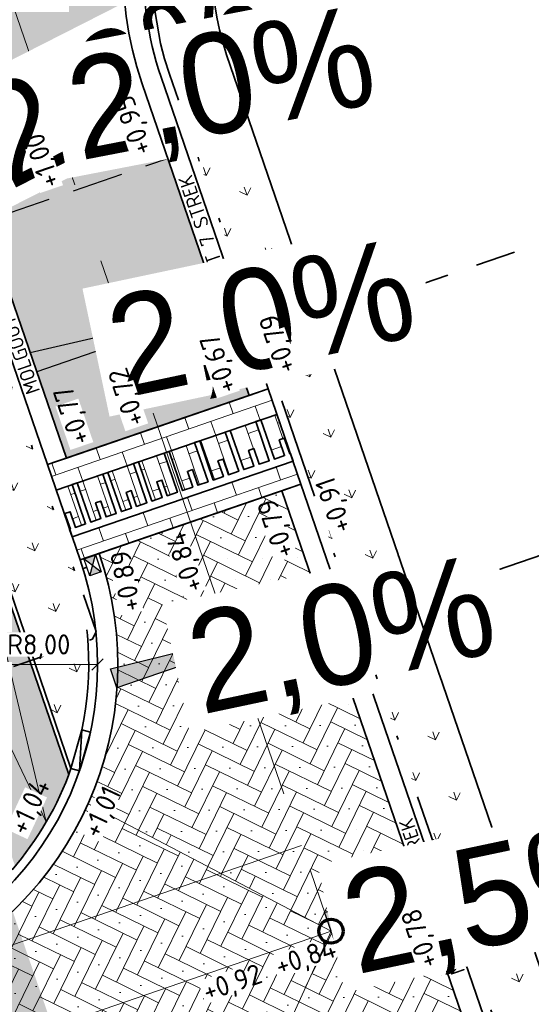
# Model space of a CAD drawing. Header units: metres. Extents: x 264779 to 275389, y 575281 to 580396.
# Tile 156 of 174: x 265500 to 265513, y 577029 to 577053. Entities that reach past the tile are written whole.
import ezdxf
from ezdxf.enums import TextEntityAlignment as Align

# ---------------------------------------------------------------- set-up
doc = ezdxf.new("R2018")
doc.units = ezdxf.units.M
doc.set_wipeout_variables(frame=1)
for name, pattern in [('AM-AS', [16, 10, -2, 2, -2]), ('B-WE-RI-HWA_HUISAANSLUITING_PVC_125-G', [10, 3.25, -0.75, 1.25, -0.75, 1.25, -0.75, 1.25, -0.75]), ('B-WE-VH-KANTOPSLUITING_OPSLUITBAND_[AFMETINGEN1]-G', [10, 5.5, -0.875, 0, -0.875, 1, -0.875, 0, -0.875]), ('B-WE-VH-KANTOPSLUITING_TROTTOIRBAND_RWS_[AFMETINGEN1]-G', [10, 2.5, -1.5, 0, -1.5, 0, -1.5, 0, -1.5, 0, -1.5]), ('DASHED', [19.049999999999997, 12.7, -6.35])]:
    doc.linetypes.add(name, pattern=pattern)
for name, color, linetype, lineweight, true_color in [('B-WE-KL-TRACE-A', 9, 'Continuous', 13, 0x808080), ('N-GV-GR-GRAS_BERMKRUIDENMENGSEL-A', 7, 'Continuous', 18, 0x00a500), ('N-OI-RI-HWA_KOLKAANSLUITING_PVC_160-G', 150, 'B-WE-RI-HWA_HUISAANSLUITING_PVC_125-G', 35, 0x007fff), ('N-WE-RI-HWA_KOLK-S', 150, 'Continuous', 25, 0x007fff), ('N-WE-VH-VERHARDING_STRAATBAKSTEEN_DIKFORMAAT_HALF_ROOD-PAARS -A', 7, 'Continuous', 18, 0xa45729), ('N-WE-VH-VERHARDING_STRAATBAKSTEEN_DIKFORMAAT_KEPER-ROOD-PAARS-A', 7, 'Continuous', 18, 0xa45729), ('N-WE-VH-VERHARDING_STRAATBAKSTEEN_WAALFORMAAT_HALF_PAARS-BRUIN-A', 7, 'Continuous', 18, 0x66332b)]:
    doc.layers.add(name, color=color, linetype=linetype, lineweight=lineweight, true_color=true_color)
for name, color, linetype, lineweight in [('N-CO-AM-AS-G', 10, 'AM-AS', 9), ('N-WE-AM-AS-G', 10, 'AM-AS', 18), ('N-WE-GW-BERM-G', 90, 'Continuous', 35), ('N-WE-OG-TOPOGRAFIE-G', 7, 'Continuous', 35), ('N-WE-VH-GOOT_SBS-G', 40, 'Continuous', 35), ('N-WE-VH-HELLING_AANDUIDING-G', 30, 'Continuous', 18), ('N-WE-VH-KANTOPSLUITING_ELEMENT_VERLOOPBAND_110-220x250_190-220x160-G', 40, 'Continuous', 35), ('N-WE-VH-KANTOPSLUITING_INRITBAND_190-220x160-G', 60, 'B-WE-VH-KANTOPSLUITING_GAZONBAND_[AFMETINGEN1]-G', 35), ('N-WE-VH-KANTOPSLUITING_OPSLUITBAND_100x200-G', 60, 'B-WE-VH-KANTOPSLUITING_OPSLUITBAND_[AFMETINGEN1]-G', 35), ('N-WE-VH-KANTOPSLUITING_TROTTOIRBAND_RWS_110-220x250-G', 60, 'B-WE-VH-KANTOPSLUITING_TROTTOIRBAND_RWS_[AFMETINGEN1]-G', 35), ('N-WE-VH-KNIKLIJN_AANDUIDING-G', 30, 'Continuous', 18), ('N-WE-VH-VERHARDING_STRAATBAKSTEEN_DIKFORMAAT_KEPER-G', 40, 'Continuous', 35), ('N-WE-VH-VERHARDING_STRAATBAKSTEEN_WAALFORMAAT_HALF-G', 40, 'Continuous', 35), ('N-XX-AL-HOOGTELABEL-T25-M', 7, 'Continuous', 25), ('T-WE-GR-TOEKOMSTIG-G', 3, 'DASHED', 25), ('X-XX-AL-AANPIJLING-T25', 7, 'Continuous', 25), ('X-XX-AL-T18-1000', 10, 'Continuous', 18), ('X-XX-AL-VERKANTING_DAKPROFIEL-S', 7, 'Continuous', 25), ('X-XX-AL-VERKANTING_ÉÉN_OOR-S', 7, 'Continuous', 25)]:
    doc.layers.add(name, color=color, linetype=linetype, lineweight=lineweight)
doc.layers.add('X-XX-AL-HULPLAAG-G', color=6, linetype='Continuous', lineweight=18, plot=False)
doc.layers.add('X-XX-AL-T70-250', color=210, linetype='Continuous', lineweight=70, plot=False)
doc.styles.add('NLCS-ISO-ANNOTATIVE-T18', font='NLCS-ISO.ttf', dxfattribs={"height": 1.8})
doc.styles.add('NLCS-ISO-ANNOTATIVE-T25', font='NLCS-ISO.ttf', dxfattribs={"height": 2.5})
doc.styles.add('NLCS-ISO-M1000-T25', font='NLCS-ISO.ttf', dxfattribs={"height": 2.5})
doc.styles.get("Standard").update_dxf_attribs({"font": 'arial.ttf'})
doc.linetypes.add('B-WE-VH-KANTOPSLUITING_GAZONBAND_[AFMETINGEN1]-G', pattern='A,4,-3,[160,NLCS.shx,S=0.25,R=0,X=0,Y=0],-3', length=10)
doc.dimstyles.new('NLCS-ANNOTATIVE-T25-SCHRAP', dxfattribs={"dimtxt": 2.5, "dimasz": 1.4, "dimexe": 2, "dimexo": 2, "dimgap": 0.7, "dimtad": 1, "dimzin": 0, "dimtxsty": 'NLCS-ISO-ANNOTATIVE-T25', "dimblk": 'OBLIQUE', "dimcen": 2.5, "dimdle": 2, "dimclrd": 256, "dimclre": 256, "dimclrt": 256, "dimadec": 1, "dimazin": 0, "dimtfac": 1, "dimtofl": 0, "dimtmove": 1, "dimatfit": 0, "dimldrblk": 'OBLIQUE', "dimfxl": 2, "dimfxlon": 1, "dimtfillclr": 256, "dimtolj": 1, "dimtzin": 0, "dimlwd": 18, "dimlwe": 18, "dimarcsym": 0})
pattern_1 = [(109.040552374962, (53525.60482039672, 115542.1057447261), (-0.9301973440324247, 0.9107383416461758), [0.3881250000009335, -0.3881250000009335]), (199.040552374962, (53525.60482039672, 115542.1057447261), (0.1266208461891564, -0.3668898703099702), [])]

# ---------------------------------------------------------------- blocks, each defined once
blk = doc.blocks.new('*U274')
blk.add_wipeout([(-1.125000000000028, 0.7499999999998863), (1.124999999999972, 0.7499999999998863), (1.124999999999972, -0.7499999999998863), (-1.125000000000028, -0.7499999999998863)])
h = blk.add_hatch(color=256)
h.dxf.hatch_style = 1
h.paths.add_polyline_path([(0, 0), (-1.124999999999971, 0.7499999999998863), (-1.124999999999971, -0.7499999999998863)])
h.paths.add_polyline_path([(1.124999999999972, -0.7499999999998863), (1.124999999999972, 0.7499999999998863), (5.551115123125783e-17, -1.110223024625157e-16)])
for p, q in [((-1.124999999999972, -0.7499999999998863), (1.124999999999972, 0.7499999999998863)), ((1.124999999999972, -0.7499999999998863), (-1.124999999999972, 0.7499999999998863))]:
    blk.add_line(p, q)
at = {"flags": 128}
blk.add_lwpolyline([(-1.124999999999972, -0.7499999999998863), (1.124999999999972, -0.7499999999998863), (1.124999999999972, 0.7499999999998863), (-1.124999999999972, 0.7499999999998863)], close=True, dxfattribs=at)
blk = doc.blocks.new('*U276')
blk.add_wipeout([(-1.125000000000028, 0.7499999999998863), (1.124999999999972, 0.7499999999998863), (1.124999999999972, -0.7499999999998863), (-1.125000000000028, -0.7499999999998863)])
h = blk.add_hatch(color=256)
h.dxf.hatch_style = 1
h.paths.add_polyline_path([(0, 0), (-1.124999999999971, 0.7499999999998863), (-1.124999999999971, -0.7499999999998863)])
h.paths.add_polyline_path([(1.124999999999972, -0.7499999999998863), (1.124999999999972, 0.7499999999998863), (5.551115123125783e-17, -1.110223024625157e-16)])
for p, q in [((-1.124999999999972, -0.7499999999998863), (1.124999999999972, 0.7499999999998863)), ((1.124999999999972, -0.7499999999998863), (-1.124999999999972, 0.7499999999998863))]:
    blk.add_line(p, q)
at = {"flags": 128}
blk.add_lwpolyline([(-1.124999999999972, -0.7499999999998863), (1.124999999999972, -0.7499999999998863), (1.124999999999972, 0.7499999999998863), (-1.124999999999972, 0.7499999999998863)], close=True, dxfattribs=at)
blk = doc.blocks.new('*U263')
blk.add_wipeout([(-1.125000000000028, 0.7499999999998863), (1.124999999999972, 0.7499999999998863), (1.124999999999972, -0.7499999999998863), (-1.125000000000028, -0.7499999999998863)])
h = blk.add_hatch(color=256)
h.dxf.hatch_style = 1
h.paths.add_polyline_path([(0, 0), (-1.124999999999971, 0.7499999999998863), (-1.124999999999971, -0.7499999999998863)])
h.paths.add_polyline_path([(1.124999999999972, -0.7499999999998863), (1.124999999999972, 0.7499999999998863), (5.551115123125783e-17, -1.110223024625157e-16)])
for p, q in [((-1.124999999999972, -0.7499999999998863), (1.124999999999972, 0.7499999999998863)), ((1.124999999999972, -0.7499999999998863), (-1.124999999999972, 0.7499999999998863))]:
    blk.add_line(p, q)
at = {"flags": 128}
blk.add_lwpolyline([(-1.124999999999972, -0.7499999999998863), (1.124999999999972, -0.7499999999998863), (1.124999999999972, 0.7499999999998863), (-1.124999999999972, 0.7499999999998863)], close=True, dxfattribs=at)
blk = doc.blocks.new('*U314')
for p, q in [((-0.4999999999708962, 0), (-5.820766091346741e-11, 0.1099999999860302)), ((-5.820766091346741e-11, 0.1099999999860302), (-0.5000000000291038, 0.1099999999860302)), ((-0.5000000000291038, 0.1099999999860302), (-0.4999999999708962, 0)), ((-0.4999999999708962, 0), (0, 0)), ((0, 0), (-5.820766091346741e-11, 0.1099999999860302))]:
    blk.add_line(p, q)
blk = doc.blocks.new('*U259')
h = blk.add_hatch(color=256)
h.dxf.hatch_style = 1
h.paths.add_polyline_path([(11.34939672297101, 3.897588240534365), (-5.24610930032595e-17, 5.642977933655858e-16), (-0.8119975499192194, 2.364457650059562)])
at = {"flags": 128}
blk.add_lwpolyline([(11.34939672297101, 3.897588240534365), (-5.24610930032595e-17, 5.642977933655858e-16), (-0.8119975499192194, 2.364457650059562), (11.34939672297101, 3.897588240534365)], dxfattribs=at)
at = {"lineweight": 30, "flags": 46}
blk.add_attdef('HELLING', text='', height=2.5, rotation=11.95339912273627, dxfattribs=at).set_placement((0.554528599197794, 6.838872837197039), align=Align.TOP_LEFT)
blk = doc.blocks.new('_Oblique')
at = {"color": 0, "linetype": 'ByBlock', "lineweight": -2}
blk.add_line((-0.5, -0.5), (0.5, 0.5), dxfattribs=at)
blk = doc.blocks.new('*D309')
at = {"layer": 'Defpoints', "color": 0, "transparency": 16777216}
for p in [(265494.0084626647, 577037.284917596), (265502.008462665, 577037.2849206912)]:
    blk.add_point(p, dxfattribs=at)
at = {"layer": 'X-XX-AL-AANPIJLING-T25', "lineweight": 18, "transparency": 16777216}
blk.add_line((265499.6434626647, 577037.2849197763), (265502.008462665, 577037.2849206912), dxfattribs=at)
at = {"layer": 'X-XX-AL-AANPIJLING-T25', "lineweight": 18, "transparency": 16777216, "xscale": 0.28, "yscale": 0.28, "zscale": 0.28, "rotation": 2.216726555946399e-05}
blk.add_blockref('_Oblique', (265502.008462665, 577037.2849206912), dxfattribs=at)
at = {"layer": 'X-XX-AL-AANPIJLING-T25', "transparency": 16777216, "insert": (265500.5459624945, 577037.7249201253), "char_height": 0.5, "attachment_point": 5, "rotation": 2.2167265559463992e-05, "style": 'NLCS-ISO-ANNOTATIVE-T25', "bg_fill": 3, "box_fill_scale": 1.1, "bg_fill_color": 256, "bg_fill_true_color": 13158600, "bg_fill_transparency": 0}
blk.add_mtext('\\A1;R8,00', dxfattribs=at)
blk = doc.blocks.new('*U254')
h = blk.add_hatch(color=256)
h.dxf.hatch_style = 1
h.paths.add_polyline_path([(25.85199539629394, 8.878043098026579), (-5.24610930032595e-17, 5.642977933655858e-16), (-0.8119975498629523, 2.364457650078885)])
at = {"flags": 128}
blk.add_lwpolyline([(25.85199539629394, 8.878043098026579), (-5.24610930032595e-17, 5.642977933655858e-16), (-0.8119975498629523, 2.364457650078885), (25.85199539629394, 8.878043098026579)], dxfattribs=at)
at = {"lineweight": 30, "flags": 9}
blk.add_attdef('HELLING', text='', height=2.499999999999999, rotation=11.95339912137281, dxfattribs=at).set_placement((7.901662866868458, 8.874799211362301), align=Align.TOP_LEFT)
blk = doc.blocks.new('*U255')
h = blk.add_hatch(color=256)
h.dxf.hatch_style = 1
h.paths.add_polyline_path([(22.69879344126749, 7.795176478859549), (-5.24610930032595e-17, 5.642977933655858e-16), (-0.8119975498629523, 2.364457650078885)])
at = {"flags": 128}
blk.add_lwpolyline([(22.69879344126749, 7.795176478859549), (-5.24610930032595e-17, 5.642977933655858e-16), (-0.8119975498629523, 2.364457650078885), (22.69879344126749, 7.795176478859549)], dxfattribs=at)
at = {"lineweight": 30, "flags": 9}
blk.add_attdef('HELLING', text='', height=2.499999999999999, rotation=11.95339912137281, dxfattribs=at).set_placement((7.901662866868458, 8.874799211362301), align=Align.TOP_LEFT)
blk = doc.blocks.new('*U256')
h = blk.add_hatch(color=256)
h.dxf.hatch_style = 1
h.paths.add_polyline_path([(11.34939671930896, 3.897588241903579), (0, 0), (-11.34939671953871, -3.897588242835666), (0.8119975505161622, -2.36445764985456)])
at = {"flags": 128}
blk.add_lwpolyline([(11.34939671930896, 3.897588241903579), (0, 0), (-11.34939671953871, -3.897588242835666), (0.8119975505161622, -2.36445764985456)], close=True, dxfattribs=at)
at = {"lineweight": 30}
for tag, rotation, flags, p in [('HELLING_2', 206.9533991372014, 54, (10.71859738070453, -1.763949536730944)), ('HELLING', 190.9533991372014, 49, (-1.232821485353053, -6.608771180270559))]:
    blk.add_attdef(tag, text='', height=2.499999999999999, rotation=rotation, dxfattribs=dict(at, flags=flags)).set_placement(p, align=Align.TOP_LEFT)

msp = doc.modelspace()

# ---------------------------------------------------------------- hatches: boundary and pattern name
at = {"layer": 'B-WE-KL-TRACE-A'}
h = msp.add_hatch(dxfattribs=at)
h.set_pattern_fill('DOTS', color=256, scale=0.5)
h.set_pattern_definition([(0, (265713.5037215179, 576754.347448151), (0.079375, 0.15875), [0, -0.15875])])
h.paths.add_polyline_path([(265257.4968369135, 576901.5761774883), (265280.0916573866, 576836.2847694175), (265298.3095297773, 576783.2684052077), (265291.7910652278, 576781.3919409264), (265239.3844830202, 576934.357341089), (265222.6545188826, 576983.2093656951), (265230.6998002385, 576979.9387431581), (265245.2970659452, 576937.4214639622), (265245.4268832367, 576937.0400356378)])
h.paths.add_polyline_path([(265223.1412313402, 576984.792636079), (265219.9171446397, 576993.6057803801), (265211.9711137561, 577028.5841000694), (265210.5470434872, 577042.0965979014), (265222.785960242, 577002.9892891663), (265229.9890989, 576982.0087943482)])
h.paths.add_polyline_path([(265207.4883815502, 577055.376185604), (265208.8761607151, 577042.2080411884), (265202.7742237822, 577069.0686844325)])
h.paths.add_polyline_path([(265194.590062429, 577097.9085658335), (265209.1096184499, 577055.7358143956), (265209.6692168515, 577050.4259835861), (265224.3538914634, 577003.5036852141), (265246.8556826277, 576937.9629903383), (265259.0579230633, 576902.1106026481), (265281.6549596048, 576836.8125882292), (265331.2802575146, 576692.4013527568), (265402.2473446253, 576711.0228501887), (265417.8306975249, 576715.0566852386), (265434.2459850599, 576719.39302536), (265450.777129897, 576723.649835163), (265466.979540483, 576727.876377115), (265483.5581751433, 576732.242807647), (265517.7483926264, 576741.1028640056), (265533.9867995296, 576745.3759710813), (265551.2601896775, 576749.8448133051), (265566.6743261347, 576753.91090446), (265582.2410935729, 576757.8706258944), (265589.3106052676, 576759.6852915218), (265591.0430590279, 576760.3291778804), (265486.4121519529, 577064.1697157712), (265488.3031695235, 577064.8209089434), (265593.6022476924, 576759.0400508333), (265591.7270126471, 576758.3430263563), (265591.5804511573, 576758.7686302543), (265589.8027725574, 576758.1081338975), (265582.6495914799, 576756.271991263), (265567.0881413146, 576752.3136223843), (265551.677254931, 576748.2483885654), (265534.4033856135, 576743.7794223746), (265518.1652984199, 576739.5063994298), (265483.9752518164, 576730.646387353), (265467.3979015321, 576726.280295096), (265451.1910992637, 576722.0526075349), (265434.66242537, 576717.7964340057), (265418.2481494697, 576713.4603611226), (265402.66378843, 576709.4262651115), (265330.2160485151, 576690.416310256), (265298.8464300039, 576781.7059561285), (265290.7389347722, 576779.3720590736), (265237.8235169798, 576933.822658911), (265212.5083100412, 577007.7438641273), (265210.3404490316, 577028.3139285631), (265197.8001714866, 577083.5160594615), (265193.029937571, 577097.3714341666)])
at = {"layer": 'N-GV-GR-GRAS_BERMKRUIDENMENGSEL-A'}
h = msp.add_hatch(dxfattribs=at)
h.set_pattern_fill('AGR-KRUIDEN', color=256, scale=0.562500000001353, pattern_type=2)
h.set_pattern_definition([(109.0885257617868, (229273.946721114, 679383.4867752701), (-1.011904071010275, 0.4916046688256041), [0.2109375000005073, -1.380052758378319]), (64.0885257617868, (229273.946721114, 679383.4867752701), (-1.011904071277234, 0.4916046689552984), [0.2109375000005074, -0.9140625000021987]), (154.0885257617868, (229273.946721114, 679383.4867752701), (-0.4916046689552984, -1.011904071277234), [0.2109375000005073, -0.9140625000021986])])
h.paths.add_polyline_path([(265515.0648168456, 577019.1360232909), (265515.3896158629, 577018.1902402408), (265516.8082904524, 577018.677438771), (265505.2136652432, 577052.4398562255, -0.4142135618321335), (265509.1134450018, 577060.4191116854), (265510.0592280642, 577060.7439107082), (265509.5720295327, 577062.1625852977), (265508.6262464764, 577061.8377862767, 0.4142135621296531), (265503.7949906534, 577051.9526576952)])
h = msp.add_hatch(dxfattribs=at)
h.set_pattern_fill('AGR-KRUIDEN', color=256, scale=0.562500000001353, pattern_type=2)
h.set_pattern_definition([(109.0885257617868, (53431.10337810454, 115509.4028793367), (-1.011904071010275, 0.4916046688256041), [0.2109375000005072, -1.380052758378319]), (64.0885257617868, (53431.10337810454, 115509.4028793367), (-1.011904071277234, 0.4916046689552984), [0.2109375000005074, -0.9140625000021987]), (154.0885257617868, (53431.10337810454, 115509.4028793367), (-0.4916046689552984, -1.011904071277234), [0.2109375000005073, -0.9140625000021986])])
edge = h.paths.add_edge_path()
edge.add_line((265494.7589938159, 577059.0527183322), (265493.1700782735, 577058.5070559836))
edge.add_line((265493.1700782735, 577058.5070559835), (265501.3461655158, 577034.699087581))
edge.add_line((265501.3461655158, 577034.699087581), (265501.6172335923, 577035.6616477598))
edge.add_arc((265494.0084626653, 577037.2849175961), 7.779999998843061, 347.9569540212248, 378.9533991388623)
edge.add_line((265501.3666548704, 577039.8118539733), (265494.758993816, 577059.0527183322))
at = {"layer": 'N-WE-VH-VERHARDING_STRAATBAKSTEEN_DIKFORMAAT_HALF_ROOD-PAARS -A'}
h = msp.add_hatch(dxfattribs=at)
h.set_pattern_fill('AVH-BSS_DIKFORMAAT_HALFST', color=256, scale=28.12500000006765, angle=89.95202661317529, pattern_type=2)
h.set_pattern_definition(pattern_1)
h.paths.add_polyline_path([(265506.4645874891, 577043.5017102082), (265506.2469721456, 577044.1353848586), (265500.7614303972, 577042.2515505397), (265500.9790457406, 577041.6178758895)])
h = msp.add_hatch(dxfattribs=at)
h.set_pattern_fill('AVH-BSS_DIKFORMAAT_HALFST', color=256, scale=28.12500000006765, angle=179.9520265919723, pattern_type=2)
h.set_pattern_definition([(199.040552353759, (53525.60482039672, 115542.1057447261), (-0.9107383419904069, -0.9301973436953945), [0.3881250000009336, -0.3881250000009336]), (289.0405523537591, (53525.60482039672, 115542.1057447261), (0.3668898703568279, 0.1266208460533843), [])])
h.paths.add_polyline_path([(265501.3772204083, 577041.7546162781), (265500.9790457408, 577041.6178758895), (265501.3135887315, 577040.6437193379), (265501.3315586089, 577040.6498905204), (265501.1977414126, 577041.0395531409), (265501.3244763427, 577041.0830762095), (265501.4582935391, 577040.6934135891), (265501.7117633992, 577040.7804597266)])
h.paths.add_polyline_path([(265502.1376299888, 577042.0157546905), (265501.5039553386, 577041.7981393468), (265501.8384983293, 577040.8239827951), (265502.0919681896, 577040.9110289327), (265501.958150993, 577041.3006915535), (265502.0848859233, 577041.3442146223), (265502.2187031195, 577040.9545520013), (265502.4721729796, 577041.0415981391)])
h.paths.add_polyline_path([(265502.8980395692, 577042.2768931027), (265502.2643649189, 577042.0592777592), (265502.5989079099, 577041.0851212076), (265502.8523777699, 577041.1721673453), (265502.7185605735, 577041.5618299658), (265502.8452955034, 577041.6053530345), (265502.9791126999, 577041.2156904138), (265503.23258256, 577041.3027365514)])
h.paths.add_polyline_path([(265503.6584491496, 577042.5380315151), (265503.0247744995, 577042.3204161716), (265503.3593174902, 577041.3462596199), (265503.6127873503, 577041.4333057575), (265503.4789701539, 577041.8229683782), (265503.6057050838, 577041.8664914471), (265503.7395222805, 577041.4768288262), (265503.9929921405, 577041.5638749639)])
h.paths.add_polyline_path([(265504.4188587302, 577042.7991699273), (265503.7851840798, 577042.581554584), (265504.1197270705, 577041.6073980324), (265504.3731969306, 577041.69444417), (265504.2393797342, 577042.0841067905), (265504.3661146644, 577042.1276298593), (265504.4999318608, 577041.7379672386), (265504.7534017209, 577041.8250133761)])
h.paths.add_polyline_path([(265505.1792683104, 577043.0603083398), (265504.5455936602, 577042.8426929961), (265504.880136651, 577041.8685364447), (265505.1336065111, 577041.9555825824), (265504.9997893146, 577042.3452452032), (265505.1265242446, 577042.3887682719), (265505.2603414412, 577041.9991056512), (265505.5138113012, 577042.0861517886)])
h.paths.add_polyline_path([(265505.9396778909, 577043.3214467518), (265505.3060032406, 577043.1038314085), (265505.6405462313, 577042.1296748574), (265505.8940160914, 577042.2167209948), (265505.7601988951, 577042.6063836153), (265505.8869338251, 577042.649906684), (265506.0207510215, 577042.2602440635), (265506.2742208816, 577042.347290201)])
h.paths.add_polyline_path([(265506.4645874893, 577043.5017102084), (265506.0664128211, 577043.3649698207), (265506.400955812, 577042.3908132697), (265506.6544256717, 577042.4778594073), (265506.5206084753, 577042.867522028), (265506.6473434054, 577042.9110450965), (265506.7811606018, 577042.5213824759), (265506.7991304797, 577042.5275536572)])
at = {"layer": 'N-WE-VH-VERHARDING_STRAATBAKSTEEN_DIKFORMAAT_KEPER-ROOD-PAARS-A'}
h = msp.add_hatch(dxfattribs=at)
h.set_pattern_fill('AVH-SBS_DIKFORMAAT_KEPER', color=256, scale=28.12500000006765, angle=224.86, pattern_type=2)
h.set_pattern_definition([(243.9485257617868, (71081.12664064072, 116682.9628482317), (0.1782353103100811, -0.5191475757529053), [1.552500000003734, -0.7762500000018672]), (153.9485257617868, (71082.17271496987, 116682.4514798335), (0.1782353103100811, -0.5191475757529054), [1.552500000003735, -0.7762500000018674]), (243.9485257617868, (71080.87484603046, 116682.0058915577), (0.1782353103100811, -0.5191475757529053), [0, -2.328750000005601]), (243.9485257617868, (71081.56444973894, 116682.5328183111), (0.1782353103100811, -0.5191475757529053), [0, -2.328750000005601])])
edge = h.paths.add_edge_path()
edge.add_line((265496.1308479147, 577072.0531381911), (265491.5910892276, 577070.494102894))
edge.add_line((265491.5910892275, 577070.494102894), (265501.234321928, 577042.4139500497))
edge.add_line((265501.2343219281, 577042.4139500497), (265505.7740806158, 577043.9729853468))
edge.add_line((265505.7740806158, 577043.9729853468), (265503.1140268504, 577051.7188024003))
edge.add_arc((265511.1531828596, 577054.4795940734), 8.500000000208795, 153.953399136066, 198.9533991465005, ccw=False)
edge.add_line((265503.5164666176, 577058.2119612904), (265497.3525580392, 577061.1064526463))
edge.add_line((265497.3525580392, 577061.1064526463), (265500.4376367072, 577067.177213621))
edge.add_arc((265504.1700039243, 577074.8139298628), 8.499999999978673, 198.9533991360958, 243.95339913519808, ccw=False)
h.paths.add_polyline_path([(265495.7248491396, 577073.2353670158), (265491.1850904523, 577071.6763317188), (265491.4286897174, 577070.966994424), (265495.9684484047, 577072.526029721)])
h.paths.add_polyline_path([(265495.3188503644, 577074.4175958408), (265490.779091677, 577072.8585605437), (265491.0226909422, 577072.1492232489), (265495.5624496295, 577073.7082585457)])
h.paths.add_polyline_path([(265490.616692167, 577073.3314520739), (265495.1564508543, 577074.8904873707), (265490.0682304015, 577089.7068889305), (265485.5284717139, 577088.1478536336)])
h = msp.add_hatch(dxfattribs=at)
h.set_pattern_fill('AVH-SBS_DIKFORMAAT_KEPER', color=256, scale=28.12500000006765, angle=134.86, pattern_type=2)
h.set_pattern_definition([(153.9485257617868, (71884.38890012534, 116960.9372040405), (-0.5191475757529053, -0.1782353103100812), [1.552500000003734, -0.7762500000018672]), (63.94852576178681, (71883.8775317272, 116959.8911297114), (-0.5191475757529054, -0.1782353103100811), [1.552500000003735, -0.7762500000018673]), (153.9485257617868, (71883.43194345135, 116961.1889986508), (-0.5191475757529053, -0.1782353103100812), [0, -2.328750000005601]), (153.9485257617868, (71883.95887020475, 116960.4993949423), (-0.5191475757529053, -0.1782353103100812), [0, -2.328750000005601])])
edge = h.paths.add_edge_path()
edge.add_arc((265500.9916415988, 577016.950581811), 8.49999999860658, 61.92801442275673, 104.5966224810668)
edge.add_line((265498.8495369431, 577025.1762360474), (265497.3719734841, 577029.4787152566))
edge.add_arc((265494.0084626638, 577037.2849175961), 8.500000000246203, 293.310084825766, 335.978738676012)
edge.add_line((265501.7723155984, 577033.8247748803), (265507.8090874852, 577030.6580590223))
edge.add_line((265507.8090874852, 577030.6580590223), (265504.9915759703, 577024.4506168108))
at = {"layer": 'N-WE-VH-VERHARDING_STRAATBAKSTEEN_WAALFORMAAT_HALF_PAARS-BRUIN-A'}
h = msp.add_hatch(dxfattribs=at)
h.set_pattern_fill('AVH-SBS_WAALFORMAAT_HALFST', color=256, scale=28.12500000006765, angle=359.8648733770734, style=0, pattern_type=2)
h.set_pattern_definition([(18.95339913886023, (53431.1033781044, 115509.4028793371), (-0.09134972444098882, 0.2660014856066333), []), (108.9533991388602, (53432.16738404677, 115509.7682782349), (-1.064005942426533, -0.3653988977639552), [0.2812500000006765, -0.2812500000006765]), (108.9533991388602, (53431.54403135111, 115509.8515802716), (-1.064005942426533, -0.3653988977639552), [0.2812500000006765, -0.2812500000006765]), (18.95339913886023, (53431.58970621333, 115509.7185795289), (-0.1826994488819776, 0.5320029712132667), [0, -1.125000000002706, 0, 0, 0]), (18.95339913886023, (53432.03035946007, 115510.1672804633), (-0.1826994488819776, 0.5320029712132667), [0, -1.125000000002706, 0, 0, 0])])
edge = h.paths.add_edge_path()
edge.add_line((265493.0430200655, 577058.5691543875), (265492.393422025, 577060.4607205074))
edge.add_line((265492.393422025, 577060.4607205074), (265490.5018559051, 577059.8111224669))
edge.add_line((265490.5018559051, 577059.811122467), (265499.958965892, 577032.2729408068))
edge.add_arc((265494.0084626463, 577037.2849176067), 7.780000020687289, 319.8933088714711, 339.4159099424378)
edge.add_line((265501.2917656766, 577034.5496119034), (265493.0430200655, 577058.5691543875))

# ---------------------------------------------------------------- linework, layer by layer
at = {"layer": 'N-CO-AM-AS-G'}
msp.add_lwpolyline([(265289.2283891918, 576955.5934912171), (265507.8090874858, 577030.6580590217)], dxfattribs=at)
at = {"layer": 'N-OI-RI-HWA_KOLKAANSLUITING_PVC_160-G', "flags": 128}
msp.add_lwpolyline([(265496.1325580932, 577035.9397386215), (265501.881010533, 577037.9138529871), (265501.9741582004, 577038.1044401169), (265501.5073701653, 577039.4636813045), (265501.6005177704, 577039.6542686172), (265501.7423852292, 577039.7029884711)], dxfattribs=at)
at = {"layer": 'N-WE-AM-AS-G', "flags": 128}
msp.add_lwpolyline([(265487.798351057, 577088.9273712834), (265515.3619639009, 577008.6648197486), (265580.3116264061, 576818.8702961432), (265621.8011517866, 576696.7438448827, 0.1619934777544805), (265640.8740772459, 576671.5862788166, -0.1613623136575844), (265659.9072885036, 576646.5451429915), (265678.8774317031, 576591.1534254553)], format="xyb", dxfattribs=at)
at = {"layer": 'N-WE-OG-TOPOGRAFIE-G', "ltscale": 0.1, "flags": 128}
msp.add_lwpolyline([(265506.4645874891, 577043.5017102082), (265500.9790457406, 577041.6178758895)], dxfattribs=at)
msp.add_lwpolyline([(265501.3788733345, 577040.4536169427), (265506.864415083, 577042.3374512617), (265506.7991304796, 577042.5275536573), (265506.7811606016, 577042.5213824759), (265506.6473434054, 577042.9110450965), (265506.5206084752, 577042.8675220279), (265506.6544256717, 577042.4778594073), (265506.4009558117, 577042.3908132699), (265506.0664128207, 577043.3649698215), (265505.9396778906, 577043.3214467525), (265506.2742208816, 577042.3472902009), (265506.0207510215, 577042.2602440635), (265505.886933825, 577042.6499066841), (265505.760198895, 577042.6063836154), (265505.8940160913, 577042.2167209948), (265505.6405462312, 577042.1296748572), (265505.3060032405, 577043.103831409), (265505.1792683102, 577043.0603083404), (265505.5138113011, 577042.0861517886), (265505.2603414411, 577041.999105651), (265505.1265242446, 577042.3887682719), (265504.9997893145, 577042.345245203), (265505.1336065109, 577041.9555825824), (265504.880136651, 577041.8685364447), (265504.5455936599, 577042.8426929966), (265504.41885873, 577042.7991699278), (265504.7534017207, 577041.8250133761), (265504.4999318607, 577041.7379672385), (265504.3661146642, 577042.1276298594), (265504.2393797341, 577042.0841067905), (265504.3731969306, 577041.69444417), (265504.1197270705, 577041.6073980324), (265503.7851840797, 577042.5815545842), (265503.6584491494, 577042.5380315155), (265503.9929921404, 577041.5638749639), (265503.7395222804, 577041.4768288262), (265503.6057050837, 577041.866491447), (265503.4789701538, 577041.8229683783), (265503.6127873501, 577041.4333057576), (265503.3593174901, 577041.3462596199), (265503.0247744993, 577042.3204161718), (265502.8980395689, 577042.2768931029), (265503.2325825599, 577041.3027365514), (265502.9791126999, 577041.2156904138), (265502.8452955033, 577041.6053530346), (265502.7185605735, 577041.5618299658), (265502.8523777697, 577041.1721673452), (265502.5989079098, 577041.0851212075), (265502.2643649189, 577042.0592777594), (265502.1376299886, 577042.0157546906), (265502.4721729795, 577041.0415981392), (265502.2187031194, 577040.9545520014), (265502.0848859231, 577041.3442146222), (265501.9581509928, 577041.3006915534), (265502.0919681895, 577040.9110289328), (265501.8384983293, 577040.8239827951), (265501.5039553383, 577041.7981393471), (265501.3772204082, 577041.7546162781), (265501.7117633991, 577040.7804597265), (265501.458293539, 577040.693413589), (265501.3244763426, 577041.0830762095), (265501.1977414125, 577041.0395531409), (265501.3315586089, 577040.6498905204), (265501.3135887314, 577040.6437193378)], close=True, dxfattribs=at)
at = {"layer": 'N-WE-VH-GOOT_SBS-G', "flags": 128}
msp.add_lwpolyline([(265485.5284717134, 577088.1478536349), (265485.0555801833, 577087.9854541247), (265500.7614303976, 577042.251550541), (265501.2343219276, 577042.413950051)], close=True, dxfattribs=at)
at = {"layer": 'N-WE-VH-HELLING_AANDUIDING-G'}
msp.add_lwpolyline([(265498.5450652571, 577042.5477355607), (265500.733403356, 577033.3729394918), (265496.6534991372, 577041.8981375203)], dxfattribs=at)
at = {"layer": 'N-WE-VH-KANTOPSLUITING_INRITBAND_190-220x160-G', "flags": 128}
msp.add_lwpolyline([(265501.3461655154, 577034.6990875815, -0.09430290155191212), (265499.88352925, 577032.184722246)], format="xyb", dxfattribs=at)
at = {"layer": 'N-WE-VH-KANTOPSLUITING_OPSLUITBAND_100x200-G', "flags": 128}
msp.add_lwpolyline([(265501.3461655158, 577034.699087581), (265493.1700782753, 577058.5070559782), (265494.758993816, 577059.052718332)], dxfattribs=at)
at = {"layer": 'N-WE-VH-KANTOPSLUITING_TROTTOIRBAND_RWS_110-220x250-G', "ltscale": 0.9999899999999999, "flags": 128}
msp.add_lwpolyline([(265501.6172335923, 577035.6616477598, 0.1360782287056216), (265501.3666548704, 577039.8118539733), (265495.0513129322, 577058.2015135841)], format="xyb", dxfattribs=at)
at = {"layer": 'N-WE-VH-KNIKLIJN_AANDUIDING-G', "ltscale": 0.75}
msp.add_lwpolyline([(265501.7723155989, 577033.8247748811), (265507.8090874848, 577030.6580590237), (265504.9915759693, 577024.4506168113)], dxfattribs=at)
at = {"layer": 'N-WE-VH-VERHARDING_STRAATBAKSTEEN_DIKFORMAAT_KEPER-G', "flags": 128}
msp.add_lwpolyline([(265507.4036871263, 577066.9371733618), (265506.930795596, 577066.7747738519, -0.4142135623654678), (265496.1308479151, 577072.0531381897), (265490.0682304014, 577089.7068889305), (265485.5284717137, 577088.1478536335), (265501.2343219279, 577042.4139500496), (265505.7740806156, 577043.9729853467), (265503.1140268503, 577051.7188024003, -0.4142135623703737), (265508.3923911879, 577062.5187500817), (265508.8652827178, 577062.6811495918)], format="xyb", close=True, dxfattribs=at)
at = {"layer": 'N-WE-VH-VERHARDING_STRAATBAKSTEEN_WAALFORMAAT_HALF-G', "flags": 128}
msp.add_lwpolyline([(265501.2917656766, 577034.5496119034), (265493.0430200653, 577058.5691543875), (265494.7265139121, 577059.1472966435)], dxfattribs=at)
at = {"layer": 'T-WE-GR-TOEKOMSTIG-G', "ltscale": 0.1, "flags": 128}
msp.add_lwpolyline([(265425.7347257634, 577023.0689272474), (265506.126285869, 577050.6768439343)], dxfattribs=at)
at = {"layer": 'X-XX-AL-HULPLAAG-G'}
msp.add_lwpolyline([(265288.4975913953, 576957.7215031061), (265312.1127161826, 576965.831364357), (265325.1456067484, 576970.3070948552), (265343.0314949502, 576976.4494325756), (265360.262531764, 576982.3668824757), (265372.8414464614, 576986.686709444), (265451.3243783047, 577013.6391686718), (265466.2866663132, 577018.7774891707), (265498.027145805, 577029.6777442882), (265507.0782896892, 577032.7860709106)], dxfattribs=at)

# ---------------------------------------------------------------- block references
at = {"layer": 'N-WE-VH-KANTOPSLUITING_ELEMENT_VERLOOPBAND_110-220x250_190-220x160-G', "xscale": 2, "yscale": 2, "zscale": 2, "rotation": 74.272166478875}
msp.add_blockref('*U314', (265501.8289968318, 577035.6020127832), dxfattribs=at)
at = {"layer": 'X-XX-AL-VERKANTING_DAKPROFIEL-S'}
ref = msp.add_blockref('*U256', (265500.8441475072, 577050.9392847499), dxfattribs=dict(at, xscale=0.2000000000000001, yscale=0.2000000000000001, zscale=0.2000000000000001, rotation=180))
lines = msp.add_mtext('2,0%', dxfattribs={"layer": '0', "insert": (265498.700428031, 577051.2920746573), "char_height": 2.5, "attachment_point": 1, "rotation": 26.953399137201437, "bg_fill": 3, "box_fill_scale": 1.15, "bg_fill_color": 256, "bg_fill_transparency": 0})
ref.add_attrib('HELLING_2', '', (265498.700428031, 577051.2920746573)).embed_mtext(lines)
lines = msp.add_mtext('2,0%', dxfattribs={"layer": '0', "insert": (265501.0907118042, 577052.261038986), "char_height": 2.5, "attachment_point": 1, "rotation": 10.953399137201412, "bg_fill": 3, "box_fill_scale": 1.15, "bg_fill_color": 256, "bg_fill_transparency": 0})
ref.add_attrib('HELLING', '', (265501.0907118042, 577052.261038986)).embed_mtext(lines)

# ---------------------------------------------------------------- next in the draw order: block references
at = {"layer": 'N-WE-RI-HWA_KOLK-S'}
for name, p, xscale, yscale, zscale, rotation in [('*U263', (265505.6020935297, 577045.2091448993), 0.2000000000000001, 0.2000000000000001, 0.2000000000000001, 108.9533991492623), ('*U276', (265501.8842526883, 577039.7517083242), -0.1999999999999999, 0.1999999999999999, 0.1999999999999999, 288.9533991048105), ('*U274', (265507.9846179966, 577038.2714660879), 0.2000000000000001, 0.2000000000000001, 0.2000000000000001, 108.9533991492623)]:
    msp.add_blockref(name, p, dxfattribs=dict(at, xscale=xscale, yscale=yscale, zscale=zscale, rotation=rotation))

# ---------------------------------------------------------------- next in the draw order: texts
at = {"layer": 'N-XX-AL-HOOGTELABEL-T25-M', "insert": (265500.6124628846, 577049.0643726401), "char_height": 0.4999999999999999, "width": 1.042879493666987, "attachment_point": 1, "rotation": 108.9533991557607, "style": 'NLCS-ISO-M1000-T25', "bg_fill": 3, "box_fill_scale": 1.1, "bg_fill_color": 256, "bg_fill_transparency": 0}
msp.add_mtext('+1,00', dxfattribs=at)
at = {"layer": 'X-XX-AL-T18-1000', "insert": (265499.7559125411, 577045.9428347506), "char_height": 0.36, "width": 4.071600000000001, "attachment_point": 5, "rotation": 108.95339911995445, "style": 'NLCS-ISO-ANNOTATIVE-T18', "bg_fill": 3, "box_fill_scale": 1.1, "bg_fill_color": 256, "bg_fill_transparency": 0}
msp.add_mtext('MOLGOOT 7 STREK', dxfattribs=at)

# ---------------------------------------------------------------- next in the draw order: hatches: boundary and pattern name
at = {"layer": 'N-WE-VH-VERHARDING_STRAATBAKSTEEN_DIKFORMAAT_HALF_ROOD-PAARS -A'}
h = msp.add_hatch(dxfattribs=at)
h.set_pattern_fill('AVH-BSS_DIKFORMAAT_HALFST', color=256, scale=28.12500000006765, angle=89.95202661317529, pattern_type=2)
h.set_pattern_definition(pattern_1)
h.paths.add_polyline_path([(265506.864415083, 577042.3374512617), (265501.3788733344, 577040.453616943), (265501.5747271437, 577039.8833097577), (265501.9530403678, 577040.0132293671), (265506.681955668, 577041.6372244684), (265507.0602688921, 577041.7671440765)])
at = {"layer": 'N-WE-VH-VERHARDING_STRAATBAKSTEEN_DIKFORMAAT_KEPER-ROOD-PAARS-A'}
h = msp.add_hatch(dxfattribs=at)
h.set_pattern_fill('AVH-SBS_DIKFORMAAT_KEPER', color=256, scale=28.12500000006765, angle=224.86, pattern_type=2)
h.set_pattern_definition([(243.9485257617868, (71884.38890012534, 116960.9372040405), (0.1782353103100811, -0.5191475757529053), [1.552500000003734, -0.7762500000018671]), (153.9485257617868, (71885.43497445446, 116960.4258356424), (0.1782353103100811, -0.5191475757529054), [1.552500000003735, -0.7762500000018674]), (243.9485257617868, (71884.13710551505, 116959.9802473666), (0.1782353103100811, -0.5191475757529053), [0, -2.328750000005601]), (243.9485257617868, (71884.82670922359, 116960.5071741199), (0.1782353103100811, -0.5191475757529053), [0, -2.328750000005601])])
edge = h.paths.add_edge_path()
edge.add_arc((265500.9916415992, 577016.9505818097), 8.499999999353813, 18.95339913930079, 61.92801442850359)
edge.add_line((265504.9915759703, 577024.4506168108), (265507.8090874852, 577030.6580590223))
edge.add_line((265507.8090874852, 577030.6580590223), (265501.7723155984, 577033.8247748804))
edge.add_arc((265494.0084626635, 577037.2849175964), 8.500000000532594, 335.978738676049, 378.9533991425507)
edge.add_line((265502.0476186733, 577040.045709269), (265506.5873773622, 577041.6047445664))
edge.add_line((265506.5873773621, 577041.6047445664), (265513.570556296, 577021.2704087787))
edge.add_line((265513.570556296, 577021.2704087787), (265509.030797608, 577019.7113734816))

# ---------------------------------------------------------------- next in the draw order: linework, layer by layer
at = {"layer": 'N-OI-RI-HWA_KOLKAANSLUITING_PVC_160-G', "flags": 128}
for points in [[(265505.7439610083, 577045.2578647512), (265512.3644424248, 577047.5314579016)], [(265508.1264854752, 577038.3201859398), (265514.7469668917, 577040.5937790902)]]:
    msp.add_lwpolyline(points, dxfattribs=at)
at = {"layer": 'N-WE-OG-TOPOGRAFIE-G', "ltscale": 0.1, "flags": 128}
msp.add_lwpolyline([(265501.5747271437, 577039.8833097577), (265500.7614303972, 577042.2515505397), (265506.2469721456, 577044.1353848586), (265507.0602688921, 577041.7671440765)], close=True, dxfattribs=at)
msp.add_lwpolyline([(265501.5747271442, 577039.8833097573), (265507.0602688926, 577041.7671440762)], dxfattribs=at)
at = {"layer": 'N-WE-VH-GOOT_SBS-G', "flags": 128}
msp.add_lwpolyline([(265507.0602688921, 577041.7671440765), (265506.5873773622, 577041.6047445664), (265513.5705562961, 577021.2704087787), (265514.0434478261, 577021.4328082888)], close=True, dxfattribs=at)
msp.add_lwpolyline([(265502.0476186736, 577040.0457092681), (265501.5747271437, 577039.8833097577, -0.3907370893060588), (265497.2091019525, 577029.9530402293), (265497.3719734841, 577029.4787152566, 0.392113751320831)], format="xyb", close=True, dxfattribs=at)
at = {"layer": 'N-WE-VH-VERHARDING_STRAATBAKSTEEN_DIKFORMAAT_KEPER-G', "flags": 128}
msp.add_lwpolyline([(265506.5873773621, 577041.6047445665), (265502.0476186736, 577040.0457092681, -0.392113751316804), (265497.3719734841, 577029.4787152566), (265498.8495369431, 577025.1762360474, -0.3921132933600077), (265509.0307976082, 577019.7113734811), (265513.570556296, 577021.2704087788)], format="xyb", close=True, dxfattribs=at)

# ---------------------------------------------------------------- next in the draw order: block references
at = {"layer": 'X-XX-AL-VERKANTING_ÉÉN_OOR-S'}
ref = msp.add_blockref('*U254', (265502.4888568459, 577036.7079301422), dxfattribs=dict(at, xscale=0.2, yscale=0.2, zscale=0.2))
lines = msp.add_mtext('2,0%', dxfattribs={"layer": '0', "insert": (265504.0691894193, 577038.4828899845), "char_height": 2.5, "attachment_point": 1, "rotation": 11.95339912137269, "bg_fill": 3, "box_fill_scale": 1.15, "bg_fill_color": 256, "bg_fill_transparency": 0})
ref.add_attrib('HELLING', '', (265504.0691894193, 577038.4828899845)).embed_mtext(lines)

# ---------------------------------------------------------------- next in the draw order: texts
at = {"layer": 'N-XX-AL-HOOGTELABEL-T25-M', "char_height": 0.4999999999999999, "width": 1.042879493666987, "attachment_point": 1, "style": 'NLCS-ISO-M1000-T25', "bg_fill": 3, "box_fill_scale": 1.1, "bg_fill_color": 256, "bg_fill_transparency": 0}
for s, insert, rotation in [('+0,89', (265502.5965488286, 577038.560850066), 100.76520634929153), ('+1,04', (265499.7902917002, 577033.2230935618), 64.88505776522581), ('+1,01', (265501.602553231, 577033.1480906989), 64.88505776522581)]:
    msp.add_mtext(s, dxfattribs=dict(at, insert=insert, rotation=rotation))
at = {"layer": 'X-XX-AL-T18-1000', "insert": (265510.3154125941, 577031.5187764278), "char_height": 0.36, "width": 4.071600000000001, "attachment_point": 5, "rotation": 108.95339911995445, "style": 'NLCS-ISO-ANNOTATIVE-T18', "bg_fill": 3, "box_fill_scale": 1.1, "bg_fill_color": 256, "bg_fill_transparency": 0}
msp.add_mtext('MOLGOOT 7 STREK', dxfattribs=at)

# ---------------------------------------------------------------- next in the draw order: dimensions: what is measured, and where the dimension line sits
at = {"layer": 'X-XX-AL-AANPIJLING-T25'}
dim = msp.add_radius_dim(center=(265494.0084626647, 577037.284917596), mpoint=(265502.008462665, 577037.2849206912), dimstyle='NLCS-ANNOTATIVE-T25-SCHRAP', override={"dimtfill": 1}, dxfattribs=at)
dim.commit()
dim.dimension.update_dxf_attribs({"geometry": '*D309', "text_midpoint": (265500.5459626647, 577037.2849201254), "dimtype": 164})

# ---------------------------------------------------------------- next in the draw order: linework, layer by layer
at = {"layer": 'N-WE-GW-BERM-G', "flags": 128}
msp.add_lwpolyline([(265509.5720295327, 577062.1625852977), (265510.0592280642, 577060.7439107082), (265509.1134450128, 577060.419111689, 0.4142135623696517), (265505.2136652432, 577052.4398562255), (265516.8082904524, 577018.677438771), (265515.1815435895, 577018.1187844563)], format="xyb", dxfattribs=at)
at = {"layer": 'N-WE-VH-KANTOPSLUITING_TROTTOIRBAND_RWS_110-220x250-G', "ltscale": 0.9999899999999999, "flags": 128}
msp.add_lwpolyline([(265508.6262464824, 577061.8377862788, 0.4142135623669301), (265503.7949906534, 577051.9526576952), (265515.0648168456, 577019.1360232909)], format="xyb", dxfattribs=at)

# ---------------------------------------------------------------- next in the draw order: block references
at = {"layer": 'X-XX-AL-VERKANTING_ÉÉN_OOR-S'}
ref = msp.add_blockref('*U259', (265507.8090874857, 577030.658059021), dxfattribs=dict(at, xscale=0.2, yscale=0.2, zscale=0.2))
lines = msp.add_mtext('2,5%', dxfattribs={"layer": '0', "insert": (265507.9199932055, 577032.0258335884), "char_height": 2.5, "attachment_point": 1, "rotation": 11.95339912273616, "bg_fill": 3, "box_fill_scale": 1.15, "bg_fill_color": 256, "bg_fill_transparency": 0})
ref.add_attrib('HELLING', '', (265507.9199932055, 577032.0258335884)).embed_mtext(lines)

# ---------------------------------------------------------------- next in the draw order: texts
at = {"layer": 'N-XX-AL-HOOGTELABEL-T25-M', "char_height": 0.4999999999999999, "width": 1.042879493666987, "attachment_point": 1, "style": 'NLCS-ISO-M1000-T25', "bg_fill": 3, "box_fill_scale": 1.1, "bg_fill_color": 256, "bg_fill_transparency": 0}
for s, insert, rotation in [('+0,91', (265507.8553801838, 577040.4921838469), 108.9533991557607), ('+0,79', (265506.4381037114, 577039.8710791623), 108.9533991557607), ('+0,84', (265504.1837985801, 577039.0176442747), 108.9533991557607), ('+0,78', (265510.0132243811, 577029.6762908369), 108.9533991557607), ('+0,84', (265506.3638648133, 577030.0136474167), 18.953399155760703), ('+0,92', (265504.5656309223, 577029.3801638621), 18.953399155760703)]:
    msp.add_mtext(s, dxfattribs=dict(at, insert=insert, rotation=rotation))
at = {"layer": 'X-XX-AL-T18-1000', "insert": (265504.8347570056, 577047.5032294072), "char_height": 0.36, "width": 4.071600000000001, "attachment_point": 5, "rotation": 108.95339911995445, "style": 'NLCS-ISO-ANNOTATIVE-T18', "bg_fill": 3, "box_fill_scale": 1.1, "bg_fill_color": 256, "bg_fill_transparency": 0}
msp.add_mtext('MOLGOOT 7 STREK', dxfattribs=at)

# ---------------------------------------------------------------- next in the draw order: linework, layer by layer
at = {"layer": 'N-WE-VH-GOOT_SBS-G', "flags": 128}
msp.add_lwpolyline([(265514.1569999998, 577064.4210000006), (265510.2732806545, 577063.1646815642), (265508.3923911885, 577062.5187500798, 0.4142135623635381), (265503.1140268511, 577051.7188023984), (265505.7740806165, 577043.9729853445), (265506.2469721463, 577044.1353848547), (265503.5869183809, 577051.8812019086, -0.4142135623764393), (265508.5547906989, 577062.0458585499), (265510.4314382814, 577062.6903332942), (265514.310890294, 577063.9452713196)], format="xyb", close=True, dxfattribs=at)
at = {"layer": 'X-XX-AL-T70-250'}
msp.add_circle((265507.8090874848, 577030.6580590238), 0.3, dxfattribs=at)

# ---------------------------------------------------------------- next in the draw order: block references
at = {"layer": 'X-XX-AL-VERKANTING_ÉÉN_OOR-S'}
ref = msp.add_blockref('*U255', (265500.4967827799, 577044.5615920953), dxfattribs=dict(at, xscale=0.2, yscale=0.2, zscale=0.2))
lines = msp.add_mtext('2,0%', dxfattribs={"layer": '0', "insert": (265502.0771153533, 577046.3365519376), "char_height": 2.5, "attachment_point": 1, "rotation": 11.95339912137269, "bg_fill": 3, "box_fill_scale": 1.15, "bg_fill_color": 256, "bg_fill_transparency": 0})
ref.add_attrib('HELLING', '', (265502.0771153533, 577046.3365519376)).embed_mtext(lines)

# ---------------------------------------------------------------- next in the draw order: texts
at = {"layer": 'N-XX-AL-HOOGTELABEL-T25-M', "char_height": 0.4999999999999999, "width": 1.042879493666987, "attachment_point": 1, "rotation": 108.9533991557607, "style": 'NLCS-ISO-M1000-T25', "bg_fill": 3, "box_fill_scale": 1.1, "bg_fill_color": 256, "bg_fill_transparency": 0}
for s, insert in [('+0,95', (265502.8907995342, 577049.8802045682)), ('+0,79', (265506.4825841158, 577044.4591514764)), ('+0,67', (265505.0080865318, 577043.9612069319)), ('+0,72', (265502.7297498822, 577043.1453750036)), ('+0,77', (265501.3653689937, 577042.680067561))]:
    msp.add_mtext(s, dxfattribs=dict(at, insert=insert))

doc.saveas('drawing.dxf')
